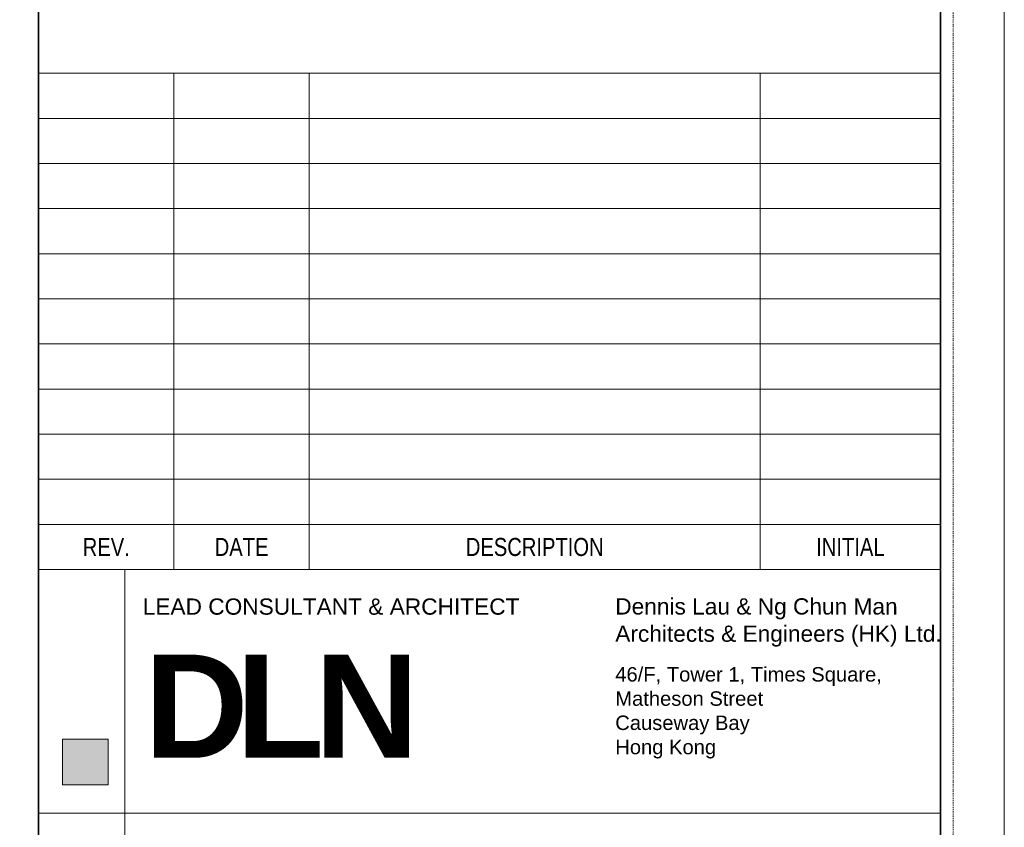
# Model space of a CAD drawing. Extents: x 0 to 840, y 0 to 594.
# Tile 9 of 16: x 731 to 840, y 276 to 366. Entities that reach past the tile are written whole.
import ezdxf
from ezdxf.enums import TextEntityAlignment as Align

# ---------------------------------------------------------------- set-up
doc = ezdxf.new("R2010")
doc.units = 0
doc.linetypes.add('5', pattern=[0.045, 0.02, -0.025])
doc.layers.get('0').update_dxf_attribs({"lineweight": 0})
doc.layers.get('DefPoints').update_dxf_attribs({"lineweight": 0})
doc.layers.add('00_Example', color=7, linetype='Continuous')
for name, color, linetype, lineweight in [('A-ANNO-TEXT', 2, 'Continuous', 30), ('DLN', 7, 'Continuous', 0), ('DW-TITLE', 7, 'Continuous', 0)]:
    doc.layers.add(name, color=color, linetype=linetype, lineweight=lineweight)
doc.styles.get("Standard").update_dxf_attribs({"font": 'arial.ttf', "width": 0.8})
doc.styles.add('Style-Arial', font='arial.ttf', dxfattribs={"width": 0.8})

msp = doc.modelspace()

# ---------------------------------------------------------------- hatches: boundary and pattern name
at = {"layer": 'DLN'}
h = msp.add_hatch(color=256, dxfattribs=at)
h.dxf.hatch_style = 1
h.paths.add_polyline_path([(740.45, 286.27), (735.39, 286.27), (735.39, 281.21), (740.45, 281.21)])

# ---------------------------------------------------------------- linework, layer by layer
msp.add_line((735.39, 281.21), (735.39, 286.27))
at = {"layer": 'DefPoints', "lineweight": 0}
msp.add_polyline3d([(0, 0, 0), (839.79, 0, 0), (839.79, 594, 0), (0, 594, 0), (0, 0, 0)], dxfattribs=at)
at = {"layer": 'DefPoints', "linetype": '5', "lineweight": 0}
msp.add_polyline3d([(2.83, 1.41, 0), (834.14, 1.41, 0), (834.14, 592.59, 0), (2.83, 592.59, 0), (2.83, 1.41, 0)], dxfattribs=at)
at = {"layer": 'DLN'}
msp.add_lwpolyline([(735.39, 286.27), (740.45, 286.27), (740.45, 281.21), (735.39, 281.21)], close=True, dxfattribs=at)
at = {"layer": 'DW-TITLE', "lineweight": 35}
msp.add_line((732.73, 586.94), (732.73, 7.06), dxfattribs=at)
at = {"layer": 'DW-TITLE'}
for p, q in [((732.73, 360.06), (832.73, 360.06)), ((747.73, 360.06), (747.73, 305.06)), ((762.73, 360.06), (762.73, 305.06)), ((812.73, 360.06), (812.73, 305.06)), ((732.73, 355.06), (832.73, 355.06)), ((732.73, 355.06), (832.73, 355.06)), ((732.73, 350.06), (832.73, 350.06)), ((732.73, 345.06), (832.73, 345.06)), ((732.73, 340.06), (832.73, 340.06)), ((732.73, 335.06), (832.73, 335.06)), ((732.73, 330.06), (832.73, 330.06)), ((732.73, 325.06), (832.73, 325.06)), ((732.73, 320.06), (832.73, 320.06)), ((732.73, 315.06), (832.73, 315.06)), ((732.73, 310.06), (832.73, 310.06)), ((732.73, 305.06), (832.73, 305.06)), ((742.27, 305.06), (742.27, 184.06)), ((735.39, 286.27), (740.45, 286.27)), ((740.45, 286.27), (740.45, 281.21)), ((740.45, 281.21), (735.39, 281.21)), ((732.73, 278.06), (832.73, 278.06))]:
    msp.add_line(p, q, dxfattribs=at)
at = {"layer": 'DW-TITLE', "lineweight": 35}
msp.add_polyline3d([(7.06, 7.06, 0), (832.73, 7.06, 0), (832.73, 586.94, 0), (7.06, 586.94, 0), (7.06, 7.06, 0)], dxfattribs=at)

# ---------------------------------------------------------------- texts
at = {"layer": '00_Example', "width": 98, "attachment_point": 1, "line_spacing_factor": 1.00667, "style": 'Style-Arial'}
for s, insert, char_height in [('{\\fSwis721 BT|b0|i0|c0|p34;\\W1;LEAD CONSULTANT & ARCHITECT}', (744.27, 301.85), 1.8), ('{\\fSwis721 BT|b0|i0|c0|p34;\\W1;Dennis Lau & Ng Chun Man\\PArchitects & Engineers (HK) Ltd.}', (796.66, 301.87), 1.8), ('{\\fSwis721 BT|b0|i0|c0|p34;\\W1;46/F, Tower 1, Times Square,\\PMatheson Street\\PCauseway Bay\\PHong Kong}', (796.66, 294.24), 1.6)]:
    msp.add_mtext(s, dxfattribs=dict(at, insert=insert, char_height=char_height))
at = {"layer": 'A-ANNO-TEXT', "color": 7, "char_height": 11.4429, "attachment_point": 1, "line_spacing_factor": 0.997}
for s, insert, width in [('{\\fSwis721 Hv BT|b1|i0|c0|p34;\\W1;D}', (744.46, 295.63), 14.3748), ('{\\fSwis721 Hv BT|b1|i0|c0|p34;\\W1;L}', (754.63, 295.63), 11.7873), ('{\\fSwis721 Hv BT|b1|i0|c0|p34;\\W1;N}', (763.33, 295.63), 14.6623)]:
    msp.add_mtext(s, dxfattribs=dict(at, insert=insert, width=width))
at = {"layer": 'DW-TITLE', "style": 'Style-Arial', "width": 0.8}
for s, p in [('REV.', (740.23, 307.56)), ('DATE', (755.23, 307.56)), ('DESCRIPTION', (787.73, 307.56)), ('INITIAL', (822.73, 307.56))]:
    msp.add_text(s, height=2, dxfattribs=at).set_placement(p, align=Align.MIDDLE_CENTER)

doc.saveas('drawing.dxf')
